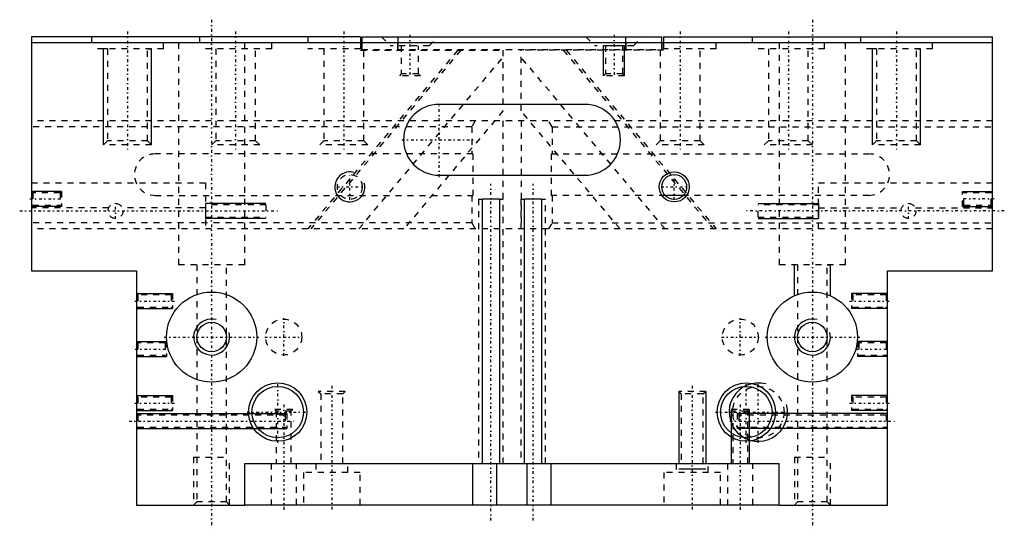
# Model space of a CAD drawing. Extents: x -82 to 82, y -4 to 81.
import ezdxf

# ---------------------------------------------------------------- set-up
doc = ezdxf.new("R2010")
doc.units = 0
doc.linetypes.add('CENTER', pattern=[1.5, 0.45, -0.5, 0.05, -0.5])
doc.linetypes.add('DASHED', pattern=[2, 1, -1])
for name, color, linetype in [('AM_0', 7, 'CONTINUOUS'), ('AM_2', 5, 'CONTINUOUS'), ('AM_3', 6, 'DASHED'), ('AM_5', 3, 'CONTINUOUS'), ('AM_7', 4, 'CENTER')]:
    doc.layers.add(name, color=color, linetype=linetype)

msp = doc.modelspace()

# ---------------------------------------------------------------- linework, layer by layer
at = {"layer": 'AM_0'}
for p, q in [((-80, 78), (-80, 77)), ((-25.2, 78), (-80, 78)), ((-25.2, 78), (-25.2, 77)), ((-24.93, 78), (24.93, 78)), ((-24.93, 77), (-24.93, 78)), ((24.93, 77), (24.93, 78)), ((25.2, 78), (25.2, 77)), ((25.2, 78), (80, 78)), ((80, 77), (80, 78)), ((80, 77), (-80, 77)), ((-80, 77), (-80, 39)), ((80, 39), (80, 77)), ((12.15, 66.75), (-12.15, 66.75)), ((-12.15, 54.95), (12.15, 54.95)), ((-4.9, 6.95), (-4.9, 50.95)), ((-2.1, 50.95), (-4.9, 50.95)), ((-2.1, 50.95), (-2.1, 6.95)), ((2.1, 6.95), (2.1, 50.95)), ((4.9, 50.95), (2.1, 50.95)), ((4.9, 50.95), (4.9, 6.95)), ((28.52, 51.6), (25.48, 51.6)), ((-80, 39), (-62.5, 39)), ((-62.5, 39), (-62.5, 0)), ((62.5, 0), (62.5, 39)), ((62.5, 39), (80, 39)), ((-44.5, 0), (-44.5, 6.95)), ((-44.5, 6.95), (44.5, 6.95)), ((-44.48, 0.05), (-44.48, 6.95)), ((-6.5, 0.05), (-6.5, 6.95)), ((6.5, 0.05), (6.5, 6.95)), ((44.48, 0.05), (44.48, 6.95)), ((44.5, 0), (44.5, 6.95)), ((-62.5, 0), (-44.5, 0)), ((-44.48, 0.05), (44.48, 0.05)), ((44.5, 0), (62.5, 0))]:
    msp.add_line(p, q, dxfattribs=at)
for centre, radius in [((27, 53), 2.07), ((-50, 28), 7.5), ((50, 28), 7.5), ((-50, 28), 2.46), ((50, 28), 2.46), ((-39, 15.5), 4.28), ((39, 15.5), 4.28)]:
    msp.add_circle(centre, radius, dxfattribs=at)
for centre, start, end in [((-12.15, 60.85), 90, 270), ((12.15, 60.85), 270, 90)]:
    msp.add_arc(centre, 5.9, start, end, dxfattribs=at)
at = {"layer": 'AM_2'}
for p, q in [((-18.93, 77), (-18.93, 78)), ((18.93, 77), (18.93, 78)), ((-2.5, 0.05), (-2.5, 6.95)), ((2.5, 0.05), (2.5, 6.95))]:
    msp.add_line(p, q, dxfattribs=at)
at = {"layer": 'AM_3'}
for p, q in [((-70, 78), (-70, 76)), ((-58, 76), (-58, 78)), ((-52, 78), (-52, 76)), ((-40, 76), (-40, 78)), ((-34, 78), (-34, 76)), ((-21.7, 78), (-20.2, 76.5)), ((-13.8, 76.5), (-12.3, 78)), ((12.3, 78), (13.8, 76.5)), ((20.2, 76.5), (21.7, 78)), ((34, 76), (34, 78)), ((40, 78), (40, 76)), ((52, 76), (52, 78)), ((58, 78), (58, 76)), ((70, 76), (70, 78)), ((-58, 76), (-70, 76)), ((-67.32, 76), (-67.32, 60.68)), ((-60.68, 60.68), (-60.68, 76)), ((-55.5, 77), (-55.5, 40)), ((-40, 76), (-52, 76)), ((-49.32, 76), (-49.32, 60.68)), ((-44.5, 40), (-44.5, 77)), ((-42.68, 60.68), (-42.68, 76)), ((-25.2, 76), (-34, 76)), ((-9.04, 75.75), (-34, 46)), ((-8.54, 75.75), (-33.5, 46)), ((-31.32, 76), (-31.32, 60.68)), ((-25.2, 77), (-25.2, 75.75)), ((-25.2, 75.75), (-1.5, 75.75)), ((-25, 75.9), (-25, 77)), ((-25, 75.9), (25, 75.9)), ((-24.93, 75.9), (-24.93, 77)), ((-24.68, 60.68), (-24.68, 75.75)), ((-13.8, 76.5), (-20.2, 76.5)), ((-19, 75.9), (-19, 77)), ((-18.93, 75.9), (-18.93, 77)), ((-18.43, 76.5), (-18.43, 71.82)), ((-15.57, 71.82), (-15.57, 76.5)), ((-1.5, 75.75), (-1.5, 65.66)), ((25.2, 75.75), (1.5, 75.75)), ((1.5, 65.66), (1.5, 75.75)), ((8.54, 75.75), (33.5, 46)), ((9.04, 75.75), (34, 46)), ((20.2, 76.5), (13.8, 76.5)), ((15.57, 76.5), (15.57, 71.82)), ((18.43, 71.82), (18.43, 76.5)), ((18.93, 75.9), (18.93, 77)), ((19, 75.9), (19, 77)), ((24.68, 75.75), (24.68, 60.68)), ((24.93, 75.9), (24.93, 77)), ((25, 75.9), (25, 77)), ((25.2, 77), (25.2, 75.75)), ((34, 76), (25.2, 76)), ((31.32, 60.68), (31.32, 76)), ((52, 76), (40, 76)), ((42.68, 76), (42.68, 60.68)), ((44.5, 77), (44.5, 40)), ((49.32, 60.68), (49.32, 76)), ((55.5, 40), (55.5, 77)), ((70, 76), (58, 76)), ((60.68, 76), (60.68, 60.68)), ((67.32, 60.68), (67.32, 76)), ((-25.5, 46), (-1.5, 74.6)), ((25.5, 46), (1.5, 74.6)), ((-18.43, 71.82), (-18.75, 71.5)), ((-15.25, 71.5), (-18.75, 71.5)), ((-15.57, 71.82), (-18.43, 71.82)), ((-15.25, 71.5), (-15.57, 71.82)), ((15.57, 71.82), (15.25, 71.5)), ((18.75, 71.5), (15.25, 71.5)), ((18.43, 71.82), (15.57, 71.82)), ((18.75, 71.5), (18.43, 71.82)), ((-1.5, 65.66), (-18, 46)), ((18, 46), (1.5, 65.66)), ((80, 64), (-80, 64)), ((-6.12, 64), (-6.7, 63)), ((-1.5, 64), (-1.5, 46)), ((1.5, 64), (1.5, 46)), ((6.7, 63), (6.12, 64)), ((-6.7, 63), (-80, 63)), ((-6.7, 63), (-6.7, 58.5)), ((6.7, 63), (80, 63)), ((6.7, 63), (6.7, 58.5)), ((-67.32, 60.68), (-68, 60)), ((-60.68, 60.68), (-67.32, 60.68)), ((-60, 60), (-60.68, 60.68)), ((-49.32, 60.68), (-50, 60)), ((-42.68, 60.68), (-49.32, 60.68)), ((-42, 60), (-42.68, 60.68)), ((-31.32, 60.68), (-32, 60)), ((-24.68, 60.68), (-31.32, 60.68)), ((-24, 60), (-24.68, 60.68)), ((24.68, 60.68), (24, 60)), ((31.32, 60.68), (24.68, 60.68)), ((32, 60), (31.32, 60.68)), ((42.68, 60.68), (42, 60)), ((49.32, 60.68), (42.68, 60.68)), ((50, 60), (49.32, 60.68)), ((60.68, 60.68), (60, 60)), ((67.32, 60.68), (60.68, 60.68)), ((68, 60), (67.32, 60.68)), ((-60, 60), (-68, 60)), ((-42, 60), (-50, 60)), ((-24, 60), (-32, 60)), ((32, 60), (24, 60)), ((50, 60), (42, 60)), ((68, 60), (60, 60)), ((-6.52, 58.5), (-59.4, 58.5)), ((-6.52, 58.5), (-6.52, 51.6)), ((6.52, 58.5), (6.52, 51.6)), ((6.52, 58.5), (59.4, 58.5)), ((-51, 53.6), (-80, 53.6)), ((-51, 53.6), (-51, 46)), ((51, 46), (51, 53.6)), ((80, 53.6), (51, 53.6)), ((-79.76, 52.01), (-80, 52.25)), ((-75.24, 52.01), (-79.76, 52.01)), ((-79.76, 52.01), (-79.76, 49.99)), ((-75, 52.25), (-75.24, 52.01)), ((-75.24, 52.01), (-75.24, 49.99)), ((-75, 52.25), (-75, 49.75)), ((-59.4, 51.6), (-6.52, 51.6)), ((-6.7, 51.6), (-6.7, 47)), ((-5.55, 50.95), (-5.55, 6.95)), ((-5.55, 50.95), (-4.9, 50.95)), ((-2.1, 50.95), (-1.45, 50.95)), ((-1.45, 6.95), (-1.45, 50.95)), ((1.45, 50.95), (1.45, 6.95)), ((1.45, 50.95), (2.1, 50.95)), ((4.9, 50.95), (5.55, 50.95)), ((5.55, 6.95), (5.55, 50.95)), ((25.48, 51.6), (6.52, 51.6)), ((6.7, 51.6), (6.7, 47)), ((59.4, 51.6), (28.52, 51.6)), ((75, 49.75), (75, 52.25)), ((75.24, 52.01), (75, 52.25)), ((79.76, 52.01), (75.24, 52.01)), ((75.24, 49.99), (75.24, 52.01)), ((80, 52.25), (79.76, 52.01)), ((79.76, 49.99), (79.76, 52.01)), ((-80, 49.75), (-79.76, 49.99)), ((-67.15, 49.5), (-80, 49.5)), ((-79.76, 49.99), (-75.24, 49.99)), ((-75.24, 49.99), (-75, 49.75)), ((-51, 49.5), (-64.85, 49.5)), ((-41, 50.01), (-51, 50.01)), ((-41, 50.01), (-41, 47.99)), ((41, 47.99), (41, 50.01)), ((51, 50.01), (41, 50.01)), ((51, 49.5), (64.85, 49.5)), ((67.15, 49.5), (80, 49.5)), ((75, 49.75), (75.24, 49.99)), ((75.24, 49.99), (79.76, 49.99)), ((79.76, 49.99), (80, 49.75)), ((-51, 47.99), (-41, 47.99)), ((41, 47.99), (51, 47.99)), ((-6.7, 47), (-80, 47)), ((80, 46), (-80, 46)), ((-6.7, 47), (-6.12, 46)), ((6.12, 46), (6.7, 47)), ((6.7, 47), (80, 47)), ((-44.5, 40), (-55.5, 40)), ((-52.46, 40), (-52.46, 0.54)), ((-47.54, 0.54), (-47.54, 40)), ((55.5, 40), (44.5, 40)), ((47.54, 40), (47.54, 0.54)), ((52.46, 0.54), (52.46, 40)), ((-62.26, 35.01), (-62.5, 35.25)), ((-56.74, 35.01), (-62.26, 35.01)), ((-62.26, 35.01), (-62.26, 32.99)), ((-56.5, 35.25), (-56.74, 35.01)), ((-56.74, 35.01), (-56.74, 32.99)), ((-56.5, 35.25), (-56.5, 32.75)), ((56.74, 35.01), (56.5, 35.25)), ((56.5, 35.25), (56.5, 32.75)), ((62.26, 35.01), (56.74, 35.01)), ((56.74, 35.01), (56.74, 32.99)), ((62.5, 35.25), (62.26, 35.01)), ((62.26, 35.01), (62.26, 32.99)), ((-62.5, 32.75), (-62.26, 32.99)), ((-62.26, 32.99), (-56.74, 32.99)), ((-56.74, 32.99), (-56.5, 32.75)), ((56.5, 32.75), (56.74, 32.99)), ((56.74, 32.99), (62.26, 32.99)), ((62.26, 32.99), (62.5, 32.75)), ((-62.26, 27.01), (-62.5, 27.25)), ((-57.74, 27.01), (-62.26, 27.01)), ((-62.26, 27.01), (-62.26, 24.99)), ((-57.5, 27.25), (-57.74, 27.01)), ((-57.74, 27.01), (-57.74, 24.99)), ((-57.5, 27.25), (-57.5, 24.75)), ((57.74, 27.01), (57.5, 27.25)), ((57.5, 27.25), (57.5, 24.75)), ((62.26, 27.01), (57.74, 27.01)), ((57.74, 27.01), (57.74, 24.99)), ((62.5, 27.25), (62.26, 27.01)), ((62.26, 27.01), (62.26, 24.99)), ((-62.5, 24.75), (-62.26, 24.99)), ((-62.26, 24.99), (-57.74, 24.99)), ((-57.74, 24.99), (-57.5, 24.75)), ((57.5, 24.75), (57.74, 24.99)), ((57.74, 24.99), (62.26, 24.99)), ((62.26, 24.99), (62.5, 24.75)), ((-62.26, 18.01), (-62.5, 18.25)), ((-56.5, 18.25), (-56.74, 18.01)), ((-56.5, 18.25), (-56.5, 15.75)), ((-32.25, 18.95), (-31.84, 18.54)), ((-27.75, 18.95), (-32.25, 18.95)), ((-31.84, 18.54), (-31.84, 6.95)), ((-28.16, 18.54), (-31.84, 18.54)), ((-28.16, 18.54), (-27.75, 18.95)), ((-28.16, 6.95), (-28.16, 18.54)), ((27.75, 18.95), (28.16, 18.54)), ((32.25, 18.95), (27.75, 18.95)), ((28.16, 18.54), (28.16, 6.95)), ((31.84, 18.54), (28.16, 18.54)), ((31.84, 18.54), (32.25, 18.95)), ((31.84, 6.95), (31.84, 18.54)), ((56.74, 18.01), (56.5, 18.25)), ((56.5, 18.25), (56.5, 15.75)), ((62.5, 18.25), (62.26, 18.01)), ((-56.74, 18.01), (-62.26, 18.01)), ((-62.26, 18.01), (-62.26, 15.99)), ((-56.74, 18.01), (-56.74, 15.99)), ((62.26, 18.01), (56.74, 18.01)), ((56.74, 18.01), (56.74, 15.99)), ((62.26, 18.01), (62.26, 15.99)), ((-62.5, 15.75), (-62.26, 15.99)), ((-62.26, 15.01), (-62.5, 15.25)), ((-62.26, 15.99), (-56.74, 15.99)), ((-37.74, 15.01), (-62.26, 15.01)), ((-62.26, 15.01), (-62.26, 12.99)), ((-56.74, 15.99), (-56.5, 15.75)), ((-39.5, 15.95), (-39.23, 15.68)), ((-36.5, 15.95), (-39.5, 15.95)), ((-39.23, 15.68), (-39.23, 6.95)), ((-36.77, 15.68), (-39.23, 15.68)), ((-37.5, 15.25), (-37.74, 15.01)), ((-37.74, 15.01), (-37.74, 12.99)), ((-37.5, 15.25), (-37.5, 12.75)), ((-36.77, 15.68), (-36.5, 15.95)), ((-36.77, 6.95), (-36.77, 15.68)), ((36.5, 15.95), (36.77, 15.68)), ((39.5, 15.95), (36.5, 15.95)), ((36.77, 15.68), (36.77, 6.95)), ((39.23, 15.68), (36.77, 15.68)), ((37.74, 15.01), (37.5, 15.25)), ((37.5, 15.25), (37.5, 12.75)), ((62.26, 15.01), (37.74, 15.01)), ((37.74, 15.01), (37.74, 12.99)), ((39.23, 15.68), (39.5, 15.95)), ((39.23, 6.95), (39.23, 15.68)), ((56.5, 15.75), (56.74, 15.99)), ((56.74, 15.99), (62.26, 15.99)), ((62.26, 15.99), (62.5, 15.75)), ((62.5, 15.25), (62.26, 15.01)), ((62.26, 15.01), (62.26, 12.99)), ((-62.5, 12.75), (-62.26, 12.99)), ((-62.26, 12.99), (-37.74, 12.99)), ((-37.74, 12.99), (-37.5, 12.75)), ((37.5, 12.75), (37.74, 12.99)), ((37.74, 12.99), (62.26, 12.99)), ((62.26, 12.99), (62.5, 12.75)), ((-53, 8), (-47, 8)), ((-53, 8), (-53, 0)), ((-47, 0), (-47, 8)), ((-40.1, 6.95), (-40.1, 0.05)), ((-35.9, 0.05), (-35.9, 6.95)), ((-32.65, 6.95), (-32.65, 5.45)), ((-27.35, 5.45), (-27.35, 6.95)), ((27.35, 6.95), (27.35, 5.45)), ((32.65, 5.45), (32.65, 6.95)), ((35.9, 6.95), (35.9, 0.05)), ((40.1, 0.05), (40.1, 6.95)), ((47, 8), (53, 8)), ((47, 8), (47, 0)), ((53, 0), (53, 8)), ((-34.7, 5.45), (-34.7, 0.05)), ((-25.3, 5.45), (-34.7, 5.45)), ((-25.3, 0.05), (-25.3, 5.45)), ((25.3, 5.45), (25.3, 0.05)), ((34.7, 5.45), (25.3, 5.45)), ((34.7, 0.05), (34.7, 5.45)), ((-52.46, 0.54), (-53, 0)), ((-47.54, 0.54), (-52.46, 0.54)), ((-47, 0), (-47.54, 0.54)), ((47.54, 0.54), (47, 0)), ((52.46, 0.54), (47.54, 0.54)), ((53, 0), (52.46, 0.54))]:
    msp.add_line(p, q, dxfattribs=at)
for centre, radius in [((-27, 53), 2.07), ((-66, 49), 1.25), ((66, 49), 1.25), ((-38, 28), 3), ((38, 28), 3), ((41, 15.5), 4.28)]:
    msp.add_circle(centre, radius, dxfattribs=at)
for centre, start, end in [((-59.4, 55.05), 90, 270), ((59.4, 55.05), 270, 90)]:
    msp.add_arc(centre, 3.45, start, end, dxfattribs=at)
at = {"layer": 'AM_5'}
for p, q in [((-68, 60), (-68, 76)), ((-67.32, 76), (-68, 76)), ((-60.68, 76), (-60, 76)), ((-60, 60), (-60, 76)), ((18.75, 76.5), (15.25, 76.5)), ((15.25, 71.5), (15.25, 76.5)), ((18.75, 71.5), (18.75, 76.5)), ((60, 60), (60, 76)), ((60.68, 76), (60, 76)), ((67.32, 76), (68, 76)), ((68, 60), (68, 76)), ((-75, 52.25), (-80, 52.25)), ((75, 52.25), (80, 52.25)), ((-75, 49.75), (-80, 49.75)), ((-41, 50.25), (-51, 50.25)), ((-51, 50.25), (-51, 47.75)), ((41, 50.25), (51, 50.25)), ((51, 50.25), (51, 47.75)), ((75, 49.75), (80, 49.75)), ((-41, 47.75), (-51, 47.75)), ((41, 47.75), (51, 47.75)), ((47, 34.87), (47, 40)), ((47.54, 40), (47, 40)), ((52.46, 40), (53, 40)), ((53, 34.87), (53, 40)), ((-62.5, 35.25), (-56.5, 35.25)), ((62.5, 35.25), (56.5, 35.25)), ((-62.5, 32.75), (-56.5, 32.75)), ((62.5, 32.75), (56.5, 32.75)), ((-62.5, 27.25), (-57.5, 27.25)), ((62.5, 27.25), (57.5, 27.25)), ((-62.5, 24.75), (-57.5, 24.75)), ((62.5, 24.75), (57.5, 24.75)), ((-62.5, 18.25), (-56.5, 18.25)), ((27.75, 18.95), (27.75, 6.95)), ((32.25, 18.95), (32.25, 6.95)), ((62.5, 18.25), (56.5, 18.25)), ((-62.5, 15.75), (-56.5, 15.75)), ((-62.5, 15.25), (-37.5, 15.25)), ((36.5, 15.95), (36.5, 6.95)), ((62.5, 15.25), (37.5, 15.25)), ((39.5, 15.95), (39.5, 6.95)), ((62.5, 15.75), (56.5, 15.75)), ((-62.5, 12.75), (-37.5, 12.75)), ((62.5, 12.75), (37.5, 12.75)), ((36.5, 6.95), (39.5, 6.95)), ((27.75, 6.05), (32.25, 6.05))]:
    msp.add_line(p, q, dxfattribs=at)
for centre, radius in [((27, 53), 2.5), ((-39, 15.5), 4.86), ((39, 15.5), 4.86)]:
    msp.add_circle(centre, radius, dxfattribs=at)
for centre, radius in [((-27, 53), 2.5), ((-50, 28), 3), ((50, 28), 3), ((41, 15.5), 4.86)]:
    msp.add_arc(centre, radius, 75, 15, dxfattribs=at)
at = {"layer": 'AM_7'}
for p, q in [((-50, 80.85), (-50, -3.85)), ((50, 80.85), (50, -3.85)), ((-64, 78.9), (-64, 59.1)), ((-46, 78.9), (-46, 59.1)), ((-28, 78.9), (-28, 59.1)), ((28, 78.9), (28, 59.1)), ((46, 78.9), (46, 59.1)), ((64, 78.9), (64, 59.1)), ((-17, 78.33), (-17, 71.17)), ((17, 78.33), (17, 71.17)), ((-12.15, 54.65), (-12.15, 67.04)), ((-18.35, 60.85), (-5.96, 60.85)), ((-27, 50.83), (-27, 55.17)), ((27, 50.83), (27, 55.17)), ((-29.17, 53), (-24.83, 53)), ((-3.5, -2.55), (-3.5, 53.5)), ((3.5, -2.55), (3.5, 53.5)), ((24.83, 53), (29.17, 53)), ((-80.25, 51), (-74.75, 51)), ((80.25, 51), (74.75, 51)), ((-66, 47.69), (-66, 50.31)), ((66, 47.69), (66, 50.31)), ((-81.95, 49), (-39.05, 49)), ((81.95, 49), (39.05, 49)), ((-62.8, 34), (-56.2, 34)), ((56.2, 34), (62.8, 34)), ((-38, 24.85), (-38, 31.15)), ((38, 24.85), (38, 31.15)), ((-57.88, 28), (-42.12, 28)), ((-41.15, 28), (-34.85, 28)), ((34.85, 28), (41.15, 28)), ((42.12, 28), (57.88, 28)), ((-62.75, 26), (-57.25, 26)), ((57.25, 26), (62.75, 26)), ((-39, 10.39), (-39, 20.61)), ((-30, 19.9), (-30, -0.95)), ((30, 19.9), (30, -0.95)), ((39, 10.39), (39, 20.61)), ((41, 10.39), (41, 20.61)), ((-62.8, 17), (-56.2, 17)), ((-38, 16.75), (-38, -0.8)), ((38, 16.75), (38, -0.8)), ((56.2, 17), (62.8, 17)), ((-44.11, 15.5), (-33.89, 15.5)), ((33.89, 15.5), (46.11, 15.5)), ((-63.75, 14), (-36.25, 14)), ((36.25, 14), (63.75, 14))]:
    msp.add_line(p, q, dxfattribs=at)

doc.saveas('drawing.dxf')
